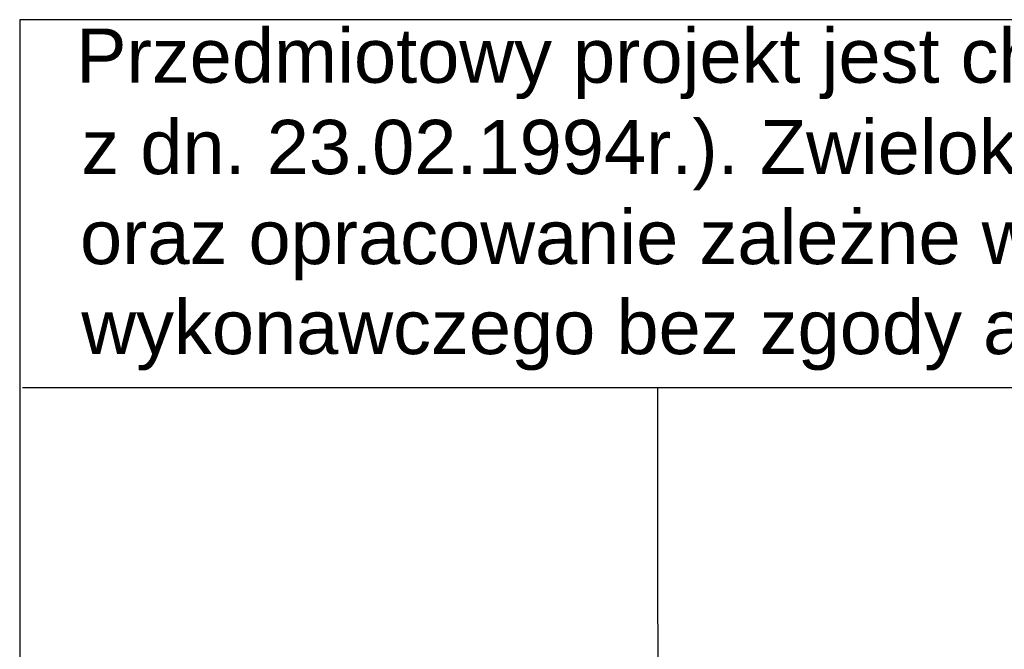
# Model space of a CAD drawing. Header units: millimetres. Extents: x 485 to 6885, y -6822 to -3852.
# Tile 8 of 12: x 5749 to 6061, y -6256 to -6056. Entities that reach past the tile are written whole.
import ezdxf

# ---------------------------------------------------------------- set-up
doc = ezdxf.new("R2010")
doc.units = ezdxf.units.MM
doc.layers.add('PDF_A-TABELKA', color=7, linetype='Continuous')
doc.layers.add('PDF_Text', color=7, linetype='Continuous')
doc.layers.add('SQ_TAB TEKST', color=8, linetype='Continuous', lineweight=0)
doc.styles.add('PDF ArialMT', font='arial.ttf')

# ---------------------------------------------------------------- blocks, each defined once
blk = doc.blocks.new('tabelka')
at = {"layer": 'PDF_A-TABELKA', "lineweight": 25}
for points in [[(26628.5, -28113.82), (26628.5, -27397.28), (25541.98, -27397.28), (25541.98, -28113.82)], [(25541.98, -27397.28), (25541.98, -28019.87)], [(26629.35, -27514.08), (25542.83, -27514.08)], [(25744.87, -28113.82), (25744.45, -27514.08)]]:
    blk.add_lwpolyline(points, dxfattribs=at)
at = {"layer": 'PDF_Text', "char_height": 17.2174, "attachment_point": 4, "style": 'PDF ArialMT'}
for s, insert in [('Przedmiotowy projekt jest chroniony prawem autorskim z dn. 4 lutego 1994r. (Dziennik Ustaw nr 24', (25559.83, -27411.29)), ('z dn. 23.02.1994r.). Zwielokrotnienie egzemplarzy, odsprzedaż lub inne wprowadzanie do obrotu', (25561.54, -27440.28)), ('oraz opracowanie zależne w postaci koncepcji ostatecznej i projektu budowlanego lub', (25561.11, -27468.84)), ('wykonawczego bez zgody autorów jest zabronione.', (25561.54, -27497.4))]:
    blk.add_mtext(s, dxfattribs=dict(at, insert=insert))

msp = doc.modelspace()

# ---------------------------------------------------------------- block references
at = {"layer": 'SQ_TAB TEKST', "lineweight": 35}
msp.add_blockref('tabelka', (-19793.12, 21341.49), dxfattribs=at)

doc.saveas('drawing.dxf')
